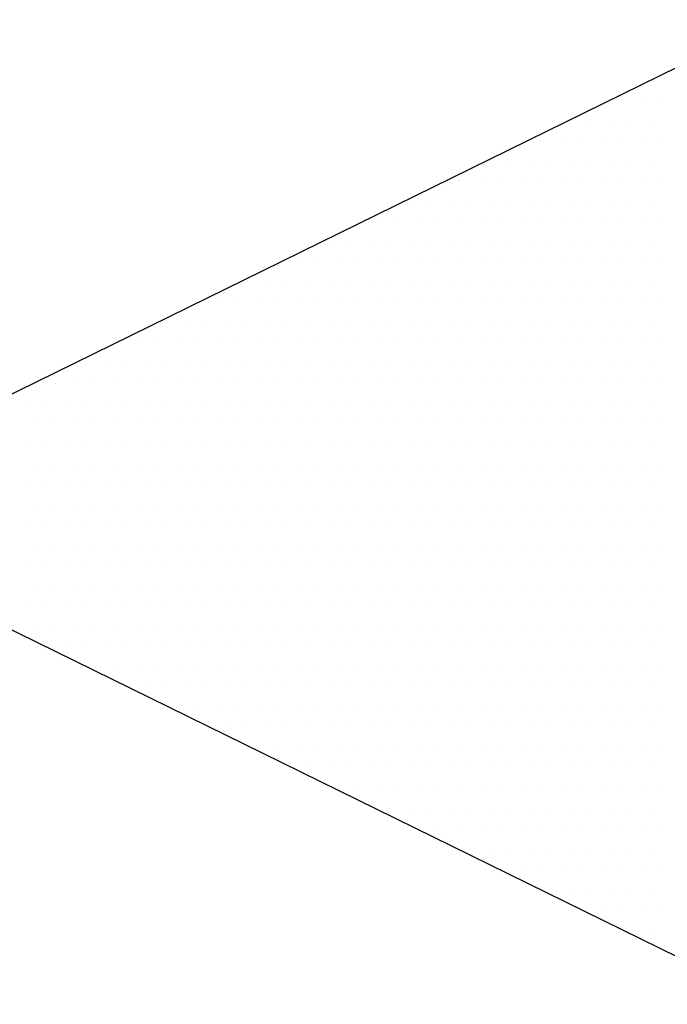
# Model space of a CAD drawing. Header units: millimetres. Extents: x 472 to 1299, y 510 to 798.
# Tile 41 of 69: x 987.38 to 989.36, y 628.3 to 631.31. Entities that reach past the tile are written whole.
import ezdxf
from ezdxf.enums import TextEntityAlignment as Align

# ---------------------------------------------------------------- set-up
doc = ezdxf.new("R2010")
doc.units = ezdxf.units.MM
doc.header["$LTSCALE"] = 4
doc.layers.add('ARMATURA', color=7, linetype='Continuous')
doc.layers.add('KKS_1', color=7, linetype='Continuous', lineweight=5)
doc.styles.get("Standard").update_dxf_attribs({"font": 'ISOCP.SHX'})

# ---------------------------------------------------------------- blocks, each defined once
blk = doc.blocks.new('*X17')
at = {"color": 0, "linetype": 'Continuous'}
for p, q in [((-2.71875, 1.3125), (-2.71875, 1.3125)), ((-2.75, 1.25), (-2.75, 1.25)), ((-2.6875, 1.25), (-2.6875, 1.25)), ((-2.625, 1.25), (-2.625, 1.25)), ((-2.71875, 1.1875), (-2.71875, 1.1875)), ((-2.65625, 1.1875), (-2.65625, 1.1875)), ((-2.59375, 1.1875), (-2.59375, 1.1875)), ((-2.53125, 1.1875), (-2.53125, 1.1875)), ((-2.46875, 1.1875), (-2.46875, 1.1875)), ((-2.75, 1.125), (-2.75, 1.125)), ((-2.6875, 1.125), (-2.6875, 1.125)), ((-2.625, 1.125), (-2.625, 1.125)), ((-2.5625, 1.125), (-2.5625, 1.125)), ((-2.5, 1.125), (-2.5, 1.125)), ((-2.4375, 1.125), (-2.4375, 1.125)), ((-2.375, 1.125), (-2.375, 1.125)), ((-2.71875, 1.0625), (-2.71875, 1.0625)), ((-2.65625, 1.0625), (-2.65625, 1.0625)), ((-2.59375, 1.0625), (-2.59375, 1.0625)), ((-2.53125, 1.0625), (-2.53125, 1.0625)), ((-2.46875, 1.0625), (-2.46875, 1.0625)), ((-2.40625, 1.0625), (-2.40625, 1.0625)), ((-2.34375, 1.0625), (-2.34375, 1.0625)), ((-2.28125, 1.0625), (-2.28125, 1.0625)), ((-2.21875, 1.0625), (-2.21875, 1.0625)), ((-2.75, 1), (-2.75, 1)), ((-2.6875, 1), (-2.6875, 1)), ((-2.625, 1), (-2.625, 1)), ((-2.5625, 1), (-2.5625, 1)), ((-2.5, 1), (-2.5, 1)), ((-2.4375, 1), (-2.4375, 1)), ((-2.375, 1), (-2.375, 1)), ((-2.3125, 1), (-2.3125, 1)), ((-2.25, 1), (-2.25, 1)), ((-2.1875, 1), (-2.1875, 1)), ((-2.125, 1), (-2.125, 1)), ((-2.71875, 0.9375), (-2.71875, 0.9375)), ((-2.65625, 0.9375), (-2.65625, 0.9375)), ((-2.59375, 0.9375), (-2.59375, 0.9375)), ((-2.53125, 0.9375), (-2.53125, 0.9375)), ((-2.46875, 0.9375), (-2.46875, 0.9375)), ((-2.40625, 0.9375), (-2.40625, 0.9375)), ((-2.34375, 0.9375), (-2.34375, 0.9375)), ((-2.28125, 0.9375), (-2.28125, 0.9375)), ((-2.21875, 0.9375), (-2.21875, 0.9375)), ((-2.15625, 0.9375), (-2.15625, 0.9375)), ((-2.09375, 0.9375), (-2.09375, 0.9375)), ((-2.03125, 0.9375), (-2.03125, 0.9375)), ((-1.96875, 0.9375), (-1.96875, 0.9375)), ((-2.75, 0.875), (-2.75, 0.875)), ((-2.6875, 0.875), (-2.6875, 0.875)), ((-2.625, 0.875), (-2.625, 0.875)), ((-2.5625, 0.875), (-2.5625, 0.875)), ((-2.5, 0.875), (-2.5, 0.875)), ((-2.4375, 0.875), (-2.4375, 0.875)), ((-2.375, 0.875), (-2.375, 0.875)), ((-2.3125, 0.875), (-2.3125, 0.875)), ((-2.25, 0.875), (-2.25, 0.875)), ((-2.1875, 0.875), (-2.1875, 0.875)), ((-2.125, 0.875), (-2.125, 0.875)), ((-2.0625, 0.875), (-2.0625, 0.875)), ((-2, 0.875), (-2, 0.875)), ((-1.9375, 0.875), (-1.9375, 0.875)), ((-1.875, 0.875), (-1.875, 0.875)), ((-2.71875, 0.8125), (-2.71875, 0.8125)), ((-2.65625, 0.8125), (-2.65625, 0.8125)), ((-2.59375, 0.8125), (-2.59375, 0.8125)), ((-2.53125, 0.8125), (-2.53125, 0.8125)), ((-2.46875, 0.8125), (-2.46875, 0.8125)), ((-2.40625, 0.8125), (-2.40625, 0.8125)), ((-2.34375, 0.8125), (-2.34375, 0.8125)), ((-2.28125, 0.8125), (-2.28125, 0.8125)), ((-2.21875, 0.8125), (-2.21875, 0.8125)), ((-2.15625, 0.8125), (-2.15625, 0.8125)), ((-2.09375, 0.8125), (-2.09375, 0.8125)), ((-2.03125, 0.8125), (-2.03125, 0.8125)), ((-1.96875, 0.8125), (-1.96875, 0.8125)), ((-1.90625, 0.8125), (-1.90625, 0.8125)), ((-1.84375, 0.8125), (-1.84375, 0.8125)), ((-1.78125, 0.8125), (-1.78125, 0.8125)), ((-1.71875, 0.8125), (-1.71875, 0.8125)), ((-2.75, 0.75), (-2.75, 0.75)), ((-2.6875, 0.75), (-2.6875, 0.75)), ((-2.625, 0.75), (-2.625, 0.75)), ((-2.5625, 0.75), (-2.5625, 0.75)), ((-2.5, 0.75), (-2.5, 0.75)), ((-2.4375, 0.75), (-2.4375, 0.75)), ((-2.375, 0.75), (-2.375, 0.75)), ((-2.3125, 0.75), (-2.3125, 0.75)), ((-2.25, 0.75), (-2.25, 0.75)), ((-2.1875, 0.75), (-2.1875, 0.75)), ((-2.125, 0.75), (-2.125, 0.75)), ((-2.0625, 0.75), (-2.0625, 0.75)), ((-2, 0.75), (-2, 0.75)), ((-1.9375, 0.75), (-1.9375, 0.75)), ((-1.875, 0.75), (-1.875, 0.75)), ((-1.8125, 0.75), (-1.8125, 0.75)), ((-1.75, 0.75), (-1.75, 0.75)), ((-1.6875, 0.75), (-1.6875, 0.75)), ((-1.625, 0.75), (-1.625, 0.75)), ((-2.71875, 0.6875), (-2.71875, 0.6875)), ((-2.65625, 0.6875), (-2.65625, 0.6875)), ((-2.59375, 0.6875), (-2.59375, 0.6875)), ((-2.53125, 0.6875), (-2.53125, 0.6875)), ((-2.46875, 0.6875), (-2.46875, 0.6875)), ((-2.40625, 0.6875), (-2.40625, 0.6875)), ((-2.34375, 0.6875), (-2.34375, 0.6875)), ((-2.28125, 0.6875), (-2.28125, 0.6875)), ((-2.21875, 0.6875), (-2.21875, 0.6875)), ((-2.15625, 0.6875), (-2.15625, 0.6875)), ((-2.09375, 0.6875), (-2.09375, 0.6875)), ((-2.03125, 0.6875), (-2.03125, 0.6875)), ((-1.96875, 0.6875), (-1.96875, 0.6875)), ((-1.90625, 0.6875), (-1.90625, 0.6875)), ((-1.84375, 0.6875), (-1.84375, 0.6875)), ((-1.78125, 0.6875), (-1.78125, 0.6875)), ((-1.71875, 0.6875), (-1.71875, 0.6875)), ((-1.65625, 0.6875), (-1.65625, 0.6875)), ((-1.59375, 0.6875), (-1.59375, 0.6875)), ((-1.53125, 0.6875), (-1.53125, 0.6875)), ((-1.46875, 0.6875), (-1.46875, 0.6875)), ((-2.75, 0.625), (-2.75, 0.625)), ((-2.6875, 0.625), (-2.6875, 0.625)), ((-2.625, 0.625), (-2.625, 0.625)), ((-2.5625, 0.625), (-2.5625, 0.625)), ((-2.5, 0.625), (-2.5, 0.625)), ((-2.4375, 0.625), (-2.4375, 0.625)), ((-2.375, 0.625), (-2.375, 0.625)), ((-2.3125, 0.625), (-2.3125, 0.625)), ((-2.25, 0.625), (-2.25, 0.625)), ((-2.1875, 0.625), (-2.1875, 0.625)), ((-2.125, 0.625), (-2.125, 0.625)), ((-2.0625, 0.625), (-2.0625, 0.625)), ((-2, 0.625), (-2, 0.625)), ((-1.9375, 0.625), (-1.9375, 0.625)), ((-1.875, 0.625), (-1.875, 0.625)), ((-1.8125, 0.625), (-1.8125, 0.625)), ((-1.75, 0.625), (-1.75, 0.625)), ((-1.6875, 0.625), (-1.6875, 0.625)), ((-1.625, 0.625), (-1.625, 0.625)), ((-1.5625, 0.625), (-1.5625, 0.625)), ((-1.5, 0.625), (-1.5, 0.625)), ((-1.4375, 0.625), (-1.4375, 0.625)), ((-1.375, 0.625), (-1.375, 0.625)), ((-2.71875, 0.5625), (-2.71875, 0.5625)), ((-2.65625, 0.5625), (-2.65625, 0.5625)), ((-2.59375, 0.5625), (-2.59375, 0.5625)), ((-2.53125, 0.5625), (-2.53125, 0.5625)), ((-2.46875, 0.5625), (-2.46875, 0.5625)), ((-2.40625, 0.5625), (-2.40625, 0.5625)), ((-2.34375, 0.5625), (-2.34375, 0.5625)), ((-2.28125, 0.5625), (-2.28125, 0.5625)), ((-2.21875, 0.5625), (-2.21875, 0.5625)), ((-2.15625, 0.5625), (-2.15625, 0.5625)), ((-2.09375, 0.5625), (-2.09375, 0.5625)), ((-2.03125, 0.5625), (-2.03125, 0.5625)), ((-1.96875, 0.5625), (-1.96875, 0.5625)), ((-1.90625, 0.5625), (-1.90625, 0.5625)), ((-1.84375, 0.5625), (-1.84375, 0.5625)), ((-1.78125, 0.5625), (-1.78125, 0.5625)), ((-1.71875, 0.5625), (-1.71875, 0.5625)), ((-1.65625, 0.5625), (-1.65625, 0.5625)), ((-1.59375, 0.5625), (-1.59375, 0.5625)), ((-1.53125, 0.5625), (-1.53125, 0.5625)), ((-1.46875, 0.5625), (-1.46875, 0.5625)), ((-1.40625, 0.5625), (-1.40625, 0.5625)), ((-1.34375, 0.5625), (-1.34375, 0.5625)), ((-1.28125, 0.5625), (-1.28125, 0.5625)), ((-1.21875, 0.5625), (-1.21875, 0.5625)), ((-2.75, 0.5), (-2.75, 0.5)), ((-2.6875, 0.5), (-2.6875, 0.5)), ((-2.625, 0.5), (-2.625, 0.5)), ((-2.5625, 0.5), (-2.5625, 0.5)), ((-2.5, 0.5), (-2.5, 0.5)), ((-2.4375, 0.5), (-2.4375, 0.5)), ((-2.375, 0.5), (-2.375, 0.5)), ((-2.3125, 0.5), (-2.3125, 0.5)), ((-2.25, 0.5), (-2.25, 0.5)), ((-2.1875, 0.5), (-2.1875, 0.5)), ((-2.125, 0.5), (-2.125, 0.5)), ((-2.0625, 0.5), (-2.0625, 0.5)), ((-2, 0.5), (-2, 0.5)), ((-1.9375, 0.5), (-1.9375, 0.5)), ((-1.875, 0.5), (-1.875, 0.5)), ((-1.8125, 0.5), (-1.8125, 0.5)), ((-1.75, 0.5), (-1.75, 0.5)), ((-1.6875, 0.5), (-1.6875, 0.5)), ((-1.625, 0.5), (-1.625, 0.5)), ((-1.5625, 0.5), (-1.5625, 0.5)), ((-1.5, 0.5), (-1.5, 0.5)), ((-1.4375, 0.5), (-1.4375, 0.5)), ((-1.375, 0.5), (-1.375, 0.5)), ((-1.3125, 0.5), (-1.3125, 0.5)), ((-1.25, 0.5), (-1.25, 0.5)), ((-1.1875, 0.5), (-1.1875, 0.5)), ((-1.125, 0.5), (-1.125, 0.5)), ((-2.71875, 0.4375), (-2.71875, 0.4375)), ((-2.65625, 0.4375), (-2.65625, 0.4375)), ((-2.59375, 0.4375), (-2.59375, 0.4375)), ((-2.53125, 0.4375), (-2.53125, 0.4375)), ((-2.46875, 0.4375), (-2.46875, 0.4375)), ((-2.40625, 0.4375), (-2.40625, 0.4375)), ((-2.34375, 0.4375), (-2.34375, 0.4375)), ((-2.28125, 0.4375), (-2.28125, 0.4375)), ((-2.21875, 0.4375), (-2.21875, 0.4375)), ((-2.15625, 0.4375), (-2.15625, 0.4375)), ((-2.09375, 0.4375), (-2.09375, 0.4375)), ((-2.03125, 0.4375), (-2.03125, 0.4375)), ((-1.96875, 0.4375), (-1.96875, 0.4375)), ((-1.90625, 0.4375), (-1.90625, 0.4375)), ((-1.84375, 0.4375), (-1.84375, 0.4375)), ((-1.78125, 0.4375), (-1.78125, 0.4375)), ((-1.71875, 0.4375), (-1.71875, 0.4375)), ((-1.65625, 0.4375), (-1.65625, 0.4375)), ((-1.59375, 0.4375), (-1.59375, 0.4375)), ((-1.53125, 0.4375), (-1.53125, 0.4375)), ((-1.46875, 0.4375), (-1.46875, 0.4375)), ((-1.40625, 0.4375), (-1.40625, 0.4375)), ((-1.34375, 0.4375), (-1.34375, 0.4375)), ((-1.28125, 0.4375), (-1.28125, 0.4375)), ((-1.21875, 0.4375), (-1.21875, 0.4375)), ((-1.15625, 0.4375), (-1.15625, 0.4375)), ((-1.09375, 0.4375), (-1.09375, 0.4375)), ((-1.03125, 0.4375), (-1.03125, 0.4375)), ((-0.96875, 0.4375), (-0.96875, 0.4375)), ((-2.75, 0.375), (-2.75, 0.375)), ((-2.6875, 0.375), (-2.6875, 0.375)), ((-2.625, 0.375), (-2.625, 0.375)), ((-2.5625, 0.375), (-2.5625, 0.375)), ((-2.5, 0.375), (-2.5, 0.375)), ((-2.4375, 0.375), (-2.4375, 0.375)), ((-2.375, 0.375), (-2.375, 0.375)), ((-2.3125, 0.375), (-2.3125, 0.375)), ((-2.25, 0.375), (-2.25, 0.375)), ((-2.1875, 0.375), (-2.1875, 0.375)), ((-2.125, 0.375), (-2.125, 0.375)), ((-2.0625, 0.375), (-2.0625, 0.375)), ((-2, 0.375), (-2, 0.375)), ((-1.9375, 0.375), (-1.9375, 0.375)), ((-1.875, 0.375), (-1.875, 0.375)), ((-1.8125, 0.375), (-1.8125, 0.375)), ((-1.75, 0.375), (-1.75, 0.375)), ((-1.6875, 0.375), (-1.6875, 0.375)), ((-1.625, 0.375), (-1.625, 0.375)), ((-1.5625, 0.375), (-1.5625, 0.375)), ((-1.5, 0.375), (-1.5, 0.375)), ((-1.4375, 0.375), (-1.4375, 0.375)), ((-1.375, 0.375), (-1.375, 0.375)), ((-1.3125, 0.375), (-1.3125, 0.375)), ((-1.25, 0.375), (-1.25, 0.375)), ((-1.1875, 0.375), (-1.1875, 0.375)), ((-1.125, 0.375), (-1.125, 0.375)), ((-1.0625, 0.375), (-1.0625, 0.375)), ((-1, 0.375), (-1, 0.375)), ((-0.9375, 0.375), (-0.9375, 0.375)), ((-0.875, 0.375), (-0.875, 0.375)), ((-0.8125, 0.375), (-0.8125, 0.375)), ((-2.71875, 0.3125), (-2.71875, 0.3125)), ((-2.65625, 0.3125), (-2.65625, 0.3125)), ((-2.59375, 0.3125), (-2.59375, 0.3125)), ((-2.53125, 0.3125), (-2.53125, 0.3125)), ((-2.46875, 0.3125), (-2.46875, 0.3125)), ((-2.40625, 0.3125), (-2.40625, 0.3125)), ((-2.34375, 0.3125), (-2.34375, 0.3125)), ((-2.28125, 0.3125), (-2.28125, 0.3125)), ((-2.21875, 0.3125), (-2.21875, 0.3125)), ((-2.15625, 0.3125), (-2.15625, 0.3125)), ((-2.09375, 0.3125), (-2.09375, 0.3125)), ((-2.03125, 0.3125), (-2.03125, 0.3125)), ((-1.96875, 0.3125), (-1.96875, 0.3125)), ((-1.90625, 0.3125), (-1.90625, 0.3125)), ((-1.84375, 0.3125), (-1.84375, 0.3125)), ((-1.78125, 0.3125), (-1.78125, 0.3125)), ((-1.71875, 0.3125), (-1.71875, 0.3125)), ((-1.65625, 0.3125), (-1.65625, 0.3125)), ((-1.59375, 0.3125), (-1.59375, 0.3125)), ((-1.53125, 0.3125), (-1.53125, 0.3125)), ((-1.46875, 0.3125), (-1.46875, 0.3125)), ((-1.40625, 0.3125), (-1.40625, 0.3125)), ((-1.34375, 0.3125), (-1.34375, 0.3125)), ((-1.28125, 0.3125), (-1.28125, 0.3125)), ((-1.21875, 0.3125), (-1.21875, 0.3125)), ((-1.15625, 0.3125), (-1.15625, 0.3125)), ((-1.09375, 0.3125), (-1.09375, 0.3125)), ((-1.03125, 0.3125), (-1.03125, 0.3125)), ((-0.96875, 0.3125), (-0.96875, 0.3125)), ((-0.90625, 0.3125), (-0.90625, 0.3125)), ((-0.84375, 0.3125), (-0.84375, 0.3125)), ((-0.78125, 0.3125), (-0.78125, 0.3125)), ((-2.75, 0.25), (-2.75, 0.25)), ((-2.6875, 0.25), (-2.6875, 0.25)), ((-2.625, 0.25), (-2.625, 0.25)), ((-2.5625, 0.25), (-2.5625, 0.25)), ((-2.5, 0.25), (-2.5, 0.25)), ((-2.4375, 0.25), (-2.4375, 0.25)), ((-2.375, 0.25), (-2.375, 0.25)), ((-2.3125, 0.25), (-2.3125, 0.25)), ((-2.25, 0.25), (-2.25, 0.25)), ((-2.1875, 0.25), (-2.1875, 0.25)), ((-2.125, 0.25), (-2.125, 0.25)), ((-2.0625, 0.25), (-2.0625, 0.25)), ((-2, 0.25), (-2, 0.25)), ((-1.9375, 0.25), (-1.9375, 0.25)), ((-1.875, 0.25), (-1.875, 0.25)), ((-1.8125, 0.25), (-1.8125, 0.25)), ((-1.75, 0.25), (-1.75, 0.25)), ((-1.6875, 0.25), (-1.6875, 0.25)), ((-1.625, 0.25), (-1.625, 0.25)), ((-1.5625, 0.25), (-1.5625, 0.25)), ((-1.5, 0.25), (-1.5, 0.25)), ((-1.4375, 0.25), (-1.4375, 0.25)), ((-1.375, 0.25), (-1.375, 0.25)), ((-1.3125, 0.25), (-1.3125, 0.25)), ((-1.25, 0.25), (-1.25, 0.25)), ((-1.1875, 0.25), (-1.1875, 0.25)), ((-1.125, 0.25), (-1.125, 0.25)), ((-1.0625, 0.25), (-1.0625, 0.25)), ((-1, 0.25), (-1, 0.25)), ((-0.9375, 0.25), (-0.9375, 0.25)), ((-0.875, 0.25), (-0.875, 0.25)), ((-0.8125, 0.25), (-0.8125, 0.25)), ((-2.71875, 0.1875), (-2.71875, 0.1875)), ((-2.65625, 0.1875), (-2.65625, 0.1875)), ((-2.59375, 0.1875), (-2.59375, 0.1875)), ((-2.53125, 0.1875), (-2.53125, 0.1875)), ((-2.46875, 0.1875), (-2.46875, 0.1875)), ((-2.40625, 0.1875), (-2.40625, 0.1875)), ((-2.34375, 0.1875), (-2.34375, 0.1875)), ((-2.28125, 0.1875), (-2.28125, 0.1875)), ((-2.21875, 0.1875), (-2.21875, 0.1875)), ((-2.15625, 0.1875), (-2.15625, 0.1875)), ((-2.09375, 0.1875), (-2.09375, 0.1875)), ((-2.03125, 0.1875), (-2.03125, 0.1875)), ((-1.96875, 0.1875), (-1.96875, 0.1875)), ((-1.90625, 0.1875), (-1.90625, 0.1875)), ((-1.84375, 0.1875), (-1.84375, 0.1875)), ((-1.78125, 0.1875), (-1.78125, 0.1875)), ((-1.71875, 0.1875), (-1.71875, 0.1875)), ((-1.65625, 0.1875), (-1.65625, 0.1875)), ((-1.59375, 0.1875), (-1.59375, 0.1875)), ((-1.53125, 0.1875), (-1.53125, 0.1875)), ((-1.46875, 0.1875), (-1.46875, 0.1875)), ((-1.40625, 0.1875), (-1.40625, 0.1875)), ((-1.34375, 0.1875), (-1.34375, 0.1875)), ((-1.28125, 0.1875), (-1.28125, 0.1875)), ((-1.21875, 0.1875), (-1.21875, 0.1875)), ((-1.15625, 0.1875), (-1.15625, 0.1875)), ((-1.09375, 0.1875), (-1.09375, 0.1875)), ((-1.03125, 0.1875), (-1.03125, 0.1875)), ((-0.96875, 0.1875), (-0.96875, 0.1875)), ((-0.90625, 0.1875), (-0.90625, 0.1875)), ((-0.84375, 0.1875), (-0.84375, 0.1875)), ((-0.78125, 0.1875), (-0.78125, 0.1875)), ((-2.75, 0.125), (-2.75, 0.125)), ((-2.6875, 0.125), (-2.6875, 0.125)), ((-2.625, 0.125), (-2.625, 0.125)), ((-2.5625, 0.125), (-2.5625, 0.125)), ((-2.5, 0.125), (-2.5, 0.125)), ((-2.4375, 0.125), (-2.4375, 0.125)), ((-2.375, 0.125), (-2.375, 0.125)), ((-2.3125, 0.125), (-2.3125, 0.125)), ((-2.25, 0.125), (-2.25, 0.125)), ((-2.1875, 0.125), (-2.1875, 0.125)), ((-2.125, 0.125), (-2.125, 0.125)), ((-2.0625, 0.125), (-2.0625, 0.125)), ((-2, 0.125), (-2, 0.125)), ((-1.9375, 0.125), (-1.9375, 0.125)), ((-1.875, 0.125), (-1.875, 0.125)), ((-1.8125, 0.125), (-1.8125, 0.125)), ((-1.75, 0.125), (-1.75, 0.125)), ((-1.6875, 0.125), (-1.6875, 0.125)), ((-1.625, 0.125), (-1.625, 0.125)), ((-1.5625, 0.125), (-1.5625, 0.125)), ((-1.5, 0.125), (-1.5, 0.125)), ((-1.4375, 0.125), (-1.4375, 0.125)), ((-1.375, 0.125), (-1.375, 0.125)), ((-1.3125, 0.125), (-1.3125, 0.125)), ((-1.25, 0.125), (-1.25, 0.125)), ((-1.1875, 0.125), (-1.1875, 0.125)), ((-1.125, 0.125), (-1.125, 0.125)), ((-1.0625, 0.125), (-1.0625, 0.125)), ((-1, 0.125), (-1, 0.125)), ((-0.9375, 0.125), (-0.9375, 0.125)), ((-0.875, 0.125), (-0.875, 0.125)), ((-0.8125, 0.125), (-0.8125, 0.125)), ((-2.71875, 0.0625), (-2.71875, 0.0625)), ((-2.65625, 0.0625), (-2.65625, 0.0625)), ((-2.59375, 0.0625), (-2.59375, 0.0625)), ((-2.53125, 0.0625), (-2.53125, 0.0625)), ((-2.46875, 0.0625), (-2.46875, 0.0625)), ((-2.40625, 0.0625), (-2.40625, 0.0625)), ((-2.34375, 0.0625), (-2.34375, 0.0625)), ((-2.28125, 0.0625), (-2.28125, 0.0625)), ((-2.21875, 0.0625), (-2.21875, 0.0625)), ((-2.15625, 0.0625), (-2.15625, 0.0625)), ((-2.09375, 0.0625), (-2.09375, 0.0625)), ((-2.03125, 0.0625), (-2.03125, 0.0625)), ((-1.96875, 0.0625), (-1.96875, 0.0625)), ((-1.90625, 0.0625), (-1.90625, 0.0625)), ((-1.84375, 0.0625), (-1.84375, 0.0625)), ((-1.78125, 0.0625), (-1.78125, 0.0625)), ((-1.71875, 0.0625), (-1.71875, 0.0625)), ((-1.65625, 0.0625), (-1.65625, 0.0625)), ((-1.59375, 0.0625), (-1.59375, 0.0625)), ((-1.53125, 0.0625), (-1.53125, 0.0625)), ((-1.46875, 0.0625), (-1.46875, 0.0625)), ((-1.40625, 0.0625), (-1.40625, 0.0625)), ((-1.34375, 0.0625), (-1.34375, 0.0625)), ((-1.28125, 0.0625), (-1.28125, 0.0625)), ((-1.21875, 0.0625), (-1.21875, 0.0625)), ((-1.15625, 0.0625), (-1.15625, 0.0625)), ((-1.09375, 0.0625), (-1.09375, 0.0625)), ((-1.03125, 0.0625), (-1.03125, 0.0625)), ((-0.96875, 0.0625), (-0.96875, 0.0625)), ((-0.90625, 0.0625), (-0.90625, 0.0625)), ((-0.84375, 0.0625), (-0.84375, 0.0625)), ((-0.78125, 0.0625), (-0.78125, 0.0625)), ((-2.75, 0), (-2.75, 0)), ((-2.6875, 0), (-2.6875, 0)), ((-2.625, 0), (-2.625, 0)), ((-2.5625, 0), (-2.5625, 0)), ((-2.5, 0), (-2.5, 0)), ((-2.4375, 0), (-2.4375, 0)), ((-2.375, 0), (-2.375, 0)), ((-2.3125, 0), (-2.3125, 0)), ((-2.25, 0), (-2.25, 0)), ((-2.1875, 0), (-2.1875, 0)), ((-2.125, 0), (-2.125, 0)), ((-2.0625, 0), (-2.0625, 0)), ((-2, 0), (-2, 0)), ((-1.9375, 0), (-1.9375, 0)), ((-1.875, 0), (-1.875, 0)), ((-1.8125, 0), (-1.8125, 0)), ((-1.75, 0), (-1.75, 0)), ((-1.6875, 0), (-1.6875, 0)), ((-1.625, 0), (-1.625, 0)), ((-1.5625, 0), (-1.5625, 0)), ((-1.5, 0), (-1.5, 0)), ((-1.4375, 0), (-1.4375, 0)), ((-1.375, 0), (-1.375, 0)), ((-1.3125, 0), (-1.3125, 0)), ((-1.25, 0), (-1.25, 0)), ((-1.1875, 0), (-1.1875, 0)), ((-1.125, 0), (-1.125, 0)), ((-1.0625, 0), (-1.0625, 0)), ((-1, 0), (-1, 0)), ((-0.9375, 0), (-0.9375, 0)), ((-0.875, 0), (-0.875, 0)), ((-0.8125, 0), (-0.8125, 0)), ((-2.71875, -0.0625), (-2.71875, -0.0625)), ((-2.65625, -0.0625), (-2.65625, -0.0625)), ((-2.59375, -0.0625), (-2.59375, -0.0625)), ((-2.53125, -0.0625), (-2.53125, -0.0625)), ((-2.46875, -0.0625), (-2.46875, -0.0625)), ((-2.40625, -0.0625), (-2.40625, -0.0625)), ((-2.34375, -0.0625), (-2.34375, -0.0625)), ((-2.28125, -0.0625), (-2.28125, -0.0625)), ((-2.21875, -0.0625), (-2.21875, -0.0625)), ((-2.15625, -0.0625), (-2.15625, -0.0625)), ((-2.09375, -0.0625), (-2.09375, -0.0625)), ((-2.03125, -0.0625), (-2.03125, -0.0625)), ((-1.96875, -0.0625), (-1.96875, -0.0625)), ((-1.90625, -0.0625), (-1.90625, -0.0625)), ((-1.84375, -0.0625), (-1.84375, -0.0625)), ((-1.78125, -0.0625), (-1.78125, -0.0625)), ((-1.71875, -0.0625), (-1.71875, -0.0625)), ((-1.65625, -0.0625), (-1.65625, -0.0625)), ((-1.59375, -0.0625), (-1.59375, -0.0625)), ((-1.53125, -0.0625), (-1.53125, -0.0625)), ((-1.46875, -0.0625), (-1.46875, -0.0625)), ((-1.40625, -0.0625), (-1.40625, -0.0625)), ((-1.34375, -0.0625), (-1.34375, -0.0625)), ((-1.28125, -0.0625), (-1.28125, -0.0625)), ((-1.21875, -0.0625), (-1.21875, -0.0625)), ((-1.15625, -0.0625), (-1.15625, -0.0625)), ((-1.09375, -0.0625), (-1.09375, -0.0625)), ((-1.03125, -0.0625), (-1.03125, -0.0625)), ((-0.96875, -0.0625), (-0.96875, -0.0625)), ((-0.90625, -0.0625), (-0.90625, -0.0625)), ((-0.84375, -0.0625), (-0.84375, -0.0625)), ((-0.78125, -0.0625), (-0.78125, -0.0625)), ((-2.75, -0.125), (-2.75, -0.125)), ((-2.6875, -0.125), (-2.6875, -0.125)), ((-2.625, -0.125), (-2.625, -0.125)), ((-2.5625, -0.125), (-2.5625, -0.125)), ((-2.5, -0.125), (-2.5, -0.125)), ((-2.4375, -0.125), (-2.4375, -0.125)), ((-2.375, -0.125), (-2.375, -0.125)), ((-2.3125, -0.125), (-2.3125, -0.125)), ((-2.25, -0.125), (-2.25, -0.125)), ((-2.1875, -0.125), (-2.1875, -0.125)), ((-2.125, -0.125), (-2.125, -0.125)), ((-2.0625, -0.125), (-2.0625, -0.125)), ((-2, -0.125), (-2, -0.125)), ((-1.9375, -0.125), (-1.9375, -0.125)), ((-1.875, -0.125), (-1.875, -0.125)), ((-1.8125, -0.125), (-1.8125, -0.125)), ((-1.75, -0.125), (-1.75, -0.125)), ((-1.6875, -0.125), (-1.6875, -0.125)), ((-1.625, -0.125), (-1.625, -0.125)), ((-1.5625, -0.125), (-1.5625, -0.125)), ((-1.5, -0.125), (-1.5, -0.125)), ((-1.4375, -0.125), (-1.4375, -0.125)), ((-1.375, -0.125), (-1.375, -0.125)), ((-1.3125, -0.125), (-1.3125, -0.125)), ((-1.25, -0.125), (-1.25, -0.125)), ((-1.1875, -0.125), (-1.1875, -0.125)), ((-1.125, -0.125), (-1.125, -0.125)), ((-1.0625, -0.125), (-1.0625, -0.125)), ((-1, -0.125), (-1, -0.125)), ((-0.9375, -0.125), (-0.9375, -0.125)), ((-0.875, -0.125), (-0.875, -0.125)), ((-0.8125, -0.125), (-0.8125, -0.125)), ((-2.71875, -0.1875), (-2.71875, -0.1875)), ((-2.65625, -0.1875), (-2.65625, -0.1875)), ((-2.59375, -0.1875), (-2.59375, -0.1875)), ((-2.53125, -0.1875), (-2.53125, -0.1875)), ((-2.46875, -0.1875), (-2.46875, -0.1875)), ((-2.40625, -0.1875), (-2.40625, -0.1875)), ((-2.34375, -0.1875), (-2.34375, -0.1875)), ((-2.28125, -0.1875), (-2.28125, -0.1875)), ((-2.21875, -0.1875), (-2.21875, -0.1875)), ((-2.15625, -0.1875), (-2.15625, -0.1875)), ((-2.09375, -0.1875), (-2.09375, -0.1875)), ((-2.03125, -0.1875), (-2.03125, -0.1875)), ((-1.96875, -0.1875), (-1.96875, -0.1875)), ((-1.90625, -0.1875), (-1.90625, -0.1875)), ((-1.84375, -0.1875), (-1.84375, -0.1875)), ((-1.78125, -0.1875), (-1.78125, -0.1875)), ((-1.71875, -0.1875), (-1.71875, -0.1875)), ((-1.65625, -0.1875), (-1.65625, -0.1875)), ((-1.59375, -0.1875), (-1.59375, -0.1875)), ((-1.53125, -0.1875), (-1.53125, -0.1875)), ((-1.46875, -0.1875), (-1.46875, -0.1875)), ((-1.40625, -0.1875), (-1.40625, -0.1875)), ((-1.34375, -0.1875), (-1.34375, -0.1875)), ((-1.28125, -0.1875), (-1.28125, -0.1875)), ((-1.21875, -0.1875), (-1.21875, -0.1875)), ((-1.15625, -0.1875), (-1.15625, -0.1875)), ((-1.09375, -0.1875), (-1.09375, -0.1875)), ((-1.03125, -0.1875), (-1.03125, -0.1875)), ((-0.96875, -0.1875), (-0.96875, -0.1875)), ((-0.90625, -0.1875), (-0.90625, -0.1875)), ((-0.84375, -0.1875), (-0.84375, -0.1875)), ((-0.78125, -0.1875), (-0.78125, -0.1875)), ((-2.75, -0.25), (-2.75, -0.25)), ((-2.6875, -0.25), (-2.6875, -0.25)), ((-2.625, -0.25), (-2.625, -0.25)), ((-2.5625, -0.25), (-2.5625, -0.25)), ((-2.5, -0.25), (-2.5, -0.25)), ((-2.4375, -0.25), (-2.4375, -0.25)), ((-2.375, -0.25), (-2.375, -0.25)), ((-2.3125, -0.25), (-2.3125, -0.25)), ((-2.25, -0.25), (-2.25, -0.25)), ((-2.1875, -0.25), (-2.1875, -0.25)), ((-2.125, -0.25), (-2.125, -0.25)), ((-2.0625, -0.25), (-2.0625, -0.25)), ((-2, -0.25), (-2, -0.25)), ((-1.9375, -0.25), (-1.9375, -0.25)), ((-1.875, -0.25), (-1.875, -0.25)), ((-1.8125, -0.25), (-1.8125, -0.25)), ((-1.75, -0.25), (-1.75, -0.25)), ((-1.6875, -0.25), (-1.6875, -0.25)), ((-1.625, -0.25), (-1.625, -0.25)), ((-1.5625, -0.25), (-1.5625, -0.25)), ((-1.5, -0.25), (-1.5, -0.25)), ((-1.4375, -0.25), (-1.4375, -0.25)), ((-1.375, -0.25), (-1.375, -0.25)), ((-1.3125, -0.25), (-1.3125, -0.25)), ((-1.25, -0.25), (-1.25, -0.25)), ((-1.1875, -0.25), (-1.1875, -0.25)), ((-1.125, -0.25), (-1.125, -0.25)), ((-1.0625, -0.25), (-1.0625, -0.25)), ((-1, -0.25), (-1, -0.25)), ((-0.9375, -0.25), (-0.9375, -0.25)), ((-0.875, -0.25), (-0.875, -0.25)), ((-0.8125, -0.25), (-0.8125, -0.25)), ((-2.71875, -0.3125), (-2.71875, -0.3125)), ((-2.65625, -0.3125), (-2.65625, -0.3125)), ((-2.59375, -0.3125), (-2.59375, -0.3125)), ((-2.53125, -0.3125), (-2.53125, -0.3125)), ((-2.46875, -0.3125), (-2.46875, -0.3125)), ((-2.40625, -0.3125), (-2.40625, -0.3125)), ((-2.34375, -0.3125), (-2.34375, -0.3125)), ((-2.28125, -0.3125), (-2.28125, -0.3125)), ((-2.21875, -0.3125), (-2.21875, -0.3125)), ((-2.15625, -0.3125), (-2.15625, -0.3125)), ((-2.09375, -0.3125), (-2.09375, -0.3125)), ((-2.03125, -0.3125), (-2.03125, -0.3125)), ((-1.96875, -0.3125), (-1.96875, -0.3125)), ((-1.90625, -0.3125), (-1.90625, -0.3125)), ((-1.84375, -0.3125), (-1.84375, -0.3125)), ((-1.78125, -0.3125), (-1.78125, -0.3125)), ((-1.71875, -0.3125), (-1.71875, -0.3125)), ((-1.65625, -0.3125), (-1.65625, -0.3125)), ((-1.59375, -0.3125), (-1.59375, -0.3125)), ((-1.53125, -0.3125), (-1.53125, -0.3125)), ((-1.46875, -0.3125), (-1.46875, -0.3125)), ((-1.40625, -0.3125), (-1.40625, -0.3125)), ((-1.34375, -0.3125), (-1.34375, -0.3125)), ((-1.28125, -0.3125), (-1.28125, -0.3125)), ((-1.21875, -0.3125), (-1.21875, -0.3125)), ((-1.15625, -0.3125), (-1.15625, -0.3125)), ((-1.09375, -0.3125), (-1.09375, -0.3125)), ((-1.03125, -0.3125), (-1.03125, -0.3125)), ((-0.96875, -0.3125), (-0.96875, -0.3125)), ((-0.90625, -0.3125), (-0.90625, -0.3125)), ((-0.84375, -0.3125), (-0.84375, -0.3125)), ((-0.78125, -0.3125), (-0.78125, -0.3125)), ((-2.75, -0.375), (-2.75, -0.375)), ((-2.6875, -0.375), (-2.6875, -0.375)), ((-2.625, -0.375), (-2.625, -0.375)), ((-2.5625, -0.375), (-2.5625, -0.375)), ((-2.5, -0.375), (-2.5, -0.375)), ((-2.4375, -0.375), (-2.4375, -0.375)), ((-2.375, -0.375), (-2.375, -0.375)), ((-2.3125, -0.375), (-2.3125, -0.375)), ((-2.25, -0.375), (-2.25, -0.375)), ((-2.1875, -0.375), (-2.1875, -0.375)), ((-2.125, -0.375), (-2.125, -0.375)), ((-2.0625, -0.375), (-2.0625, -0.375)), ((-2, -0.375), (-2, -0.375)), ((-1.9375, -0.375), (-1.9375, -0.375)), ((-1.875, -0.375), (-1.875, -0.375)), ((-1.8125, -0.375), (-1.8125, -0.375)), ((-1.75, -0.375), (-1.75, -0.375)), ((-1.6875, -0.375), (-1.6875, -0.375)), ((-1.625, -0.375), (-1.625, -0.375)), ((-1.5625, -0.375), (-1.5625, -0.375)), ((-1.5, -0.375), (-1.5, -0.375)), ((-1.4375, -0.375), (-1.4375, -0.375)), ((-1.375, -0.375), (-1.375, -0.375)), ((-1.3125, -0.375), (-1.3125, -0.375)), ((-1.25, -0.375), (-1.25, -0.375)), ((-1.1875, -0.375), (-1.1875, -0.375)), ((-1.125, -0.375), (-1.125, -0.375)), ((-1.0625, -0.375), (-1.0625, -0.375)), ((-1, -0.375), (-1, -0.375)), ((-0.9375, -0.375), (-0.9375, -0.375)), ((-0.875, -0.375), (-0.875, -0.375)), ((-0.8125, -0.375), (-0.8125, -0.375)), ((-2.71875, -0.4375), (-2.71875, -0.4375)), ((-2.65625, -0.4375), (-2.65625, -0.4375)), ((-2.59375, -0.4375), (-2.59375, -0.4375)), ((-2.53125, -0.4375), (-2.53125, -0.4375)), ((-2.46875, -0.4375), (-2.46875, -0.4375)), ((-2.40625, -0.4375), (-2.40625, -0.4375)), ((-2.34375, -0.4375), (-2.34375, -0.4375)), ((-2.28125, -0.4375), (-2.28125, -0.4375)), ((-2.21875, -0.4375), (-2.21875, -0.4375)), ((-2.15625, -0.4375), (-2.15625, -0.4375)), ((-2.09375, -0.4375), (-2.09375, -0.4375)), ((-2.03125, -0.4375), (-2.03125, -0.4375)), ((-1.96875, -0.4375), (-1.96875, -0.4375)), ((-1.90625, -0.4375), (-1.90625, -0.4375)), ((-1.84375, -0.4375), (-1.84375, -0.4375)), ((-1.78125, -0.4375), (-1.78125, -0.4375)), ((-1.71875, -0.4375), (-1.71875, -0.4375)), ((-1.65625, -0.4375), (-1.65625, -0.4375)), ((-1.59375, -0.4375), (-1.59375, -0.4375)), ((-1.53125, -0.4375), (-1.53125, -0.4375)), ((-1.46875, -0.4375), (-1.46875, -0.4375)), ((-1.40625, -0.4375), (-1.40625, -0.4375)), ((-1.34375, -0.4375), (-1.34375, -0.4375)), ((-1.28125, -0.4375), (-1.28125, -0.4375)), ((-1.21875, -0.4375), (-1.21875, -0.4375)), ((-1.15625, -0.4375), (-1.15625, -0.4375)), ((-1.09375, -0.4375), (-1.09375, -0.4375)), ((-1.03125, -0.4375), (-1.03125, -0.4375)), ((-0.96875, -0.4375), (-0.96875, -0.4375)), ((-0.90625, -0.4375), (-0.90625, -0.4375)), ((-0.84375, -0.4375), (-0.84375, -0.4375)), ((-2.75, -0.5), (-2.75, -0.5)), ((-2.6875, -0.5), (-2.6875, -0.5)), ((-2.625, -0.5), (-2.625, -0.5)), ((-2.5625, -0.5), (-2.5625, -0.5)), ((-2.5, -0.5), (-2.5, -0.5)), ((-2.4375, -0.5), (-2.4375, -0.5)), ((-2.375, -0.5), (-2.375, -0.5)), ((-2.3125, -0.5), (-2.3125, -0.5)), ((-2.25, -0.5), (-2.25, -0.5)), ((-2.1875, -0.5), (-2.1875, -0.5)), ((-2.125, -0.5), (-2.125, -0.5)), ((-2.0625, -0.5), (-2.0625, -0.5)), ((-2, -0.5), (-2, -0.5)), ((-1.9375, -0.5), (-1.9375, -0.5)), ((-1.875, -0.5), (-1.875, -0.5)), ((-1.8125, -0.5), (-1.8125, -0.5)), ((-1.75, -0.5), (-1.75, -0.5)), ((-1.6875, -0.5), (-1.6875, -0.5)), ((-1.625, -0.5), (-1.625, -0.5)), ((-1.5625, -0.5), (-1.5625, -0.5)), ((-1.5, -0.5), (-1.5, -0.5)), ((-1.4375, -0.5), (-1.4375, -0.5)), ((-1.375, -0.5), (-1.375, -0.5)), ((-1.3125, -0.5), (-1.3125, -0.5)), ((-1.25, -0.5), (-1.25, -0.5)), ((-1.1875, -0.5), (-1.1875, -0.5)), ((-1.125, -0.5), (-1.125, -0.5)), ((-1.0625, -0.5), (-1.0625, -0.5)), ((-1, -0.5), (-1, -0.5)), ((-2.71875, -0.5625), (-2.71875, -0.5625)), ((-2.65625, -0.5625), (-2.65625, -0.5625)), ((-2.59375, -0.5625), (-2.59375, -0.5625)), ((-2.53125, -0.5625), (-2.53125, -0.5625)), ((-2.46875, -0.5625), (-2.46875, -0.5625)), ((-2.40625, -0.5625), (-2.40625, -0.5625)), ((-2.34375, -0.5625), (-2.34375, -0.5625)), ((-2.28125, -0.5625), (-2.28125, -0.5625)), ((-2.21875, -0.5625), (-2.21875, -0.5625)), ((-2.15625, -0.5625), (-2.15625, -0.5625)), ((-2.09375, -0.5625), (-2.09375, -0.5625)), ((-2.03125, -0.5625), (-2.03125, -0.5625)), ((-1.96875, -0.5625), (-1.96875, -0.5625)), ((-1.90625, -0.5625), (-1.90625, -0.5625)), ((-1.84375, -0.5625), (-1.84375, -0.5625)), ((-1.78125, -0.5625), (-1.78125, -0.5625)), ((-1.71875, -0.5625), (-1.71875, -0.5625)), ((-1.65625, -0.5625), (-1.65625, -0.5625)), ((-1.59375, -0.5625), (-1.59375, -0.5625)), ((-1.53125, -0.5625), (-1.53125, -0.5625)), ((-1.46875, -0.5625), (-1.46875, -0.5625)), ((-1.40625, -0.5625), (-1.40625, -0.5625)), ((-1.34375, -0.5625), (-1.34375, -0.5625)), ((-1.28125, -0.5625), (-1.28125, -0.5625)), ((-1.21875, -0.5625), (-1.21875, -0.5625)), ((-1.15625, -0.5625), (-1.15625, -0.5625)), ((-2.75, -0.625), (-2.75, -0.625)), ((-2.6875, -0.625), (-2.6875, -0.625)), ((-2.625, -0.625), (-2.625, -0.625)), ((-2.5625, -0.625), (-2.5625, -0.625)), ((-2.5, -0.625), (-2.5, -0.625)), ((-2.4375, -0.625), (-2.4375, -0.625)), ((-2.375, -0.625), (-2.375, -0.625)), ((-2.3125, -0.625), (-2.3125, -0.625)), ((-2.25, -0.625), (-2.25, -0.625)), ((-2.1875, -0.625), (-2.1875, -0.625)), ((-2.125, -0.625), (-2.125, -0.625)), ((-2.0625, -0.625), (-2.0625, -0.625)), ((-2, -0.625), (-2, -0.625)), ((-1.9375, -0.625), (-1.9375, -0.625)), ((-1.875, -0.625), (-1.875, -0.625)), ((-1.8125, -0.625), (-1.8125, -0.625)), ((-1.75, -0.625), (-1.75, -0.625)), ((-1.6875, -0.625), (-1.6875, -0.625)), ((-1.625, -0.625), (-1.625, -0.625)), ((-1.5625, -0.625), (-1.5625, -0.625)), ((-1.5, -0.625), (-1.5, -0.625)), ((-1.4375, -0.625), (-1.4375, -0.625)), ((-1.375, -0.625), (-1.375, -0.625)), ((-1.3125, -0.625), (-1.3125, -0.625)), ((-1.25, -0.625), (-1.25, -0.625)), ((-2.71875, -0.6875), (-2.71875, -0.6875)), ((-2.65625, -0.6875), (-2.65625, -0.6875)), ((-2.59375, -0.6875), (-2.59375, -0.6875)), ((-2.53125, -0.6875), (-2.53125, -0.6875)), ((-2.46875, -0.6875), (-2.46875, -0.6875)), ((-2.40625, -0.6875), (-2.40625, -0.6875)), ((-2.34375, -0.6875), (-2.34375, -0.6875)), ((-2.28125, -0.6875), (-2.28125, -0.6875)), ((-2.21875, -0.6875), (-2.21875, -0.6875)), ((-2.15625, -0.6875), (-2.15625, -0.6875)), ((-2.09375, -0.6875), (-2.09375, -0.6875)), ((-2.03125, -0.6875), (-2.03125, -0.6875)), ((-1.96875, -0.6875), (-1.96875, -0.6875)), ((-1.90625, -0.6875), (-1.90625, -0.6875)), ((-1.84375, -0.6875), (-1.84375, -0.6875)), ((-1.78125, -0.6875), (-1.78125, -0.6875)), ((-1.71875, -0.6875), (-1.71875, -0.6875)), ((-1.65625, -0.6875), (-1.65625, -0.6875)), ((-1.59375, -0.6875), (-1.59375, -0.6875)), ((-1.53125, -0.6875), (-1.53125, -0.6875)), ((-1.46875, -0.6875), (-1.46875, -0.6875)), ((-1.40625, -0.6875), (-1.40625, -0.6875)), ((-2.75, -0.75), (-2.75, -0.75)), ((-2.6875, -0.75), (-2.6875, -0.75)), ((-2.625, -0.75), (-2.625, -0.75)), ((-2.5625, -0.75), (-2.5625, -0.75)), ((-2.5, -0.75), (-2.5, -0.75)), ((-2.4375, -0.75), (-2.4375, -0.75)), ((-2.375, -0.75), (-2.375, -0.75)), ((-2.3125, -0.75), (-2.3125, -0.75)), ((-2.25, -0.75), (-2.25, -0.75)), ((-2.1875, -0.75), (-2.1875, -0.75)), ((-2.125, -0.75), (-2.125, -0.75)), ((-2.0625, -0.75), (-2.0625, -0.75)), ((-2, -0.75), (-2, -0.75)), ((-1.9375, -0.75), (-1.9375, -0.75)), ((-1.875, -0.75), (-1.875, -0.75)), ((-1.8125, -0.75), (-1.8125, -0.75)), ((-1.75, -0.75), (-1.75, -0.75)), ((-1.6875, -0.75), (-1.6875, -0.75)), ((-1.625, -0.75), (-1.625, -0.75)), ((-1.5625, -0.75), (-1.5625, -0.75)), ((-1.5, -0.75), (-1.5, -0.75)), ((-2.71875, -0.8125), (-2.71875, -0.8125)), ((-2.65625, -0.8125), (-2.65625, -0.8125)), ((-2.59375, -0.8125), (-2.59375, -0.8125)), ((-2.53125, -0.8125), (-2.53125, -0.8125)), ((-2.46875, -0.8125), (-2.46875, -0.8125)), ((-2.40625, -0.8125), (-2.40625, -0.8125)), ((-2.34375, -0.8125), (-2.34375, -0.8125)), ((-2.28125, -0.8125), (-2.28125, -0.8125)), ((-2.21875, -0.8125), (-2.21875, -0.8125)), ((-2.15625, -0.8125), (-2.15625, -0.8125)), ((-2.09375, -0.8125), (-2.09375, -0.8125)), ((-2.03125, -0.8125), (-2.03125, -0.8125)), ((-1.96875, -0.8125), (-1.96875, -0.8125)), ((-1.90625, -0.8125), (-1.90625, -0.8125)), ((-1.84375, -0.8125), (-1.84375, -0.8125)), ((-1.78125, -0.8125), (-1.78125, -0.8125)), ((-1.71875, -0.8125), (-1.71875, -0.8125)), ((-1.65625, -0.8125), (-1.65625, -0.8125)), ((-2.75, -0.875), (-2.75, -0.875)), ((-2.6875, -0.875), (-2.6875, -0.875)), ((-2.625, -0.875), (-2.625, -0.875)), ((-2.5625, -0.875), (-2.5625, -0.875)), ((-2.5, -0.875), (-2.5, -0.875)), ((-2.4375, -0.875), (-2.4375, -0.875)), ((-2.375, -0.875), (-2.375, -0.875)), ((-2.3125, -0.875), (-2.3125, -0.875)), ((-2.25, -0.875), (-2.25, -0.875)), ((-2.1875, -0.875), (-2.1875, -0.875)), ((-2.125, -0.875), (-2.125, -0.875)), ((-2.0625, -0.875), (-2.0625, -0.875)), ((-2, -0.875), (-2, -0.875)), ((-1.9375, -0.875), (-1.9375, -0.875)), ((-1.875, -0.875), (-1.875, -0.875)), ((-1.8125, -0.875), (-1.8125, -0.875)), ((-1.75, -0.875), (-1.75, -0.875)), ((-2.71875, -0.9375), (-2.71875, -0.9375)), ((-2.65625, -0.9375), (-2.65625, -0.9375)), ((-2.59375, -0.9375), (-2.59375, -0.9375)), ((-2.53125, -0.9375), (-2.53125, -0.9375)), ((-2.46875, -0.9375), (-2.46875, -0.9375)), ((-2.40625, -0.9375), (-2.40625, -0.9375)), ((-2.34375, -0.9375), (-2.34375, -0.9375)), ((-2.28125, -0.9375), (-2.28125, -0.9375)), ((-2.21875, -0.9375), (-2.21875, -0.9375)), ((-2.15625, -0.9375), (-2.15625, -0.9375)), ((-2.09375, -0.9375), (-2.09375, -0.9375)), ((-2.03125, -0.9375), (-2.03125, -0.9375)), ((-1.96875, -0.9375), (-1.96875, -0.9375)), ((-1.90625, -0.9375), (-1.90625, -0.9375)), ((-2.75, -1), (-2.75, -1)), ((-2.6875, -1), (-2.6875, -1)), ((-2.625, -1), (-2.625, -1)), ((-2.5625, -1), (-2.5625, -1)), ((-2.5, -1), (-2.5, -1)), ((-2.4375, -1), (-2.4375, -1)), ((-2.375, -1), (-2.375, -1)), ((-2.3125, -1), (-2.3125, -1)), ((-2.25, -1), (-2.25, -1)), ((-2.1875, -1), (-2.1875, -1)), ((-2.125, -1), (-2.125, -1)), ((-2.0625, -1), (-2.0625, -1)), ((-2, -1), (-2, -1)), ((-2.71875, -1.0625), (-2.71875, -1.0625)), ((-2.65625, -1.0625), (-2.65625, -1.0625)), ((-2.59375, -1.0625), (-2.59375, -1.0625)), ((-2.53125, -1.0625), (-2.53125, -1.0625)), ((-2.46875, -1.0625), (-2.46875, -1.0625)), ((-2.40625, -1.0625), (-2.40625, -1.0625)), ((-2.34375, -1.0625), (-2.34375, -1.0625)), ((-2.28125, -1.0625), (-2.28125, -1.0625)), ((-2.21875, -1.0625), (-2.21875, -1.0625)), ((-2.15625, -1.0625), (-2.15625, -1.0625)), ((-2.75, -1.125), (-2.75, -1.125)), ((-2.6875, -1.125), (-2.6875, -1.125)), ((-2.625, -1.125), (-2.625, -1.125)), ((-2.5625, -1.125), (-2.5625, -1.125)), ((-2.5, -1.125), (-2.5, -1.125)), ((-2.4375, -1.125), (-2.4375, -1.125)), ((-2.375, -1.125), (-2.375, -1.125)), ((-2.3125, -1.125), (-2.3125, -1.125)), ((-2.25, -1.125), (-2.25, -1.125)), ((-2.71875, -1.1875), (-2.71875, -1.1875)), ((-2.65625, -1.1875), (-2.65625, -1.1875)), ((-2.59375, -1.1875), (-2.59375, -1.1875)), ((-2.53125, -1.1875), (-2.53125, -1.1875)), ((-2.46875, -1.1875), (-2.46875, -1.1875)), ((-2.40625, -1.1875), (-2.40625, -1.1875)), ((-2.75, -1.25), (-2.75, -1.25)), ((-2.6875, -1.25), (-2.6875, -1.25)), ((-2.625, -1.25), (-2.625, -1.25)), ((-2.5625, -1.25), (-2.5625, -1.25)), ((-2.5, -1.25), (-2.5, -1.25)), ((-2.71875, -1.3125), (-2.71875, -1.3125)), ((-2.65625, -1.3125), (-2.65625, -1.3125))]:
    blk.add_line(p, q, dxfattribs=at)
blk = doc.blocks.new('ZZWR_RP_DH')
at = {"linetype": 'Continuous'}
blk.add_lwpolyline([(0, 0.0029), (3.0619, 1.5064), (3.0619, -1.5035), (0, 0)], dxfattribs=at)
at = {"linetype": 'Continuous', "xscale": -0.9900000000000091, "yscale": 0.9900000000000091, "zscale": 0.9900000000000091}
blk.add_blockref('*X17', (-0.0012, 0.024), dxfattribs=at)
at = {"layer": 'KKS_1', "color": 7, "width": 0.8}
blk.add_attdef('KKS_1_KONIEC', text='', height=1.8, dxfattribs=at).set_placement((0.0917, 2.2173), align=Align.CENTER)
at = {"layer": 'KKS_1', "color": 7, "width": 0.8, "flags": 1}
for tag, p, height in [('OPIS', (-6.2488, -0.2827), 1.5), ('KKS_1_PEŁNY', (-6.262, -3.0289), 2.5)]:
    blk.add_attdef(tag, p, '', height=height, dxfattribs=at)

msp = doc.modelspace()

# ---------------------------------------------------------------- block references
at = {"layer": 'ARMATURA'}
msp.add_blockref('ZZWR_RP_DH', (986.626, 629.8012), dxfattribs=at)

doc.saveas('drawing.dxf')
